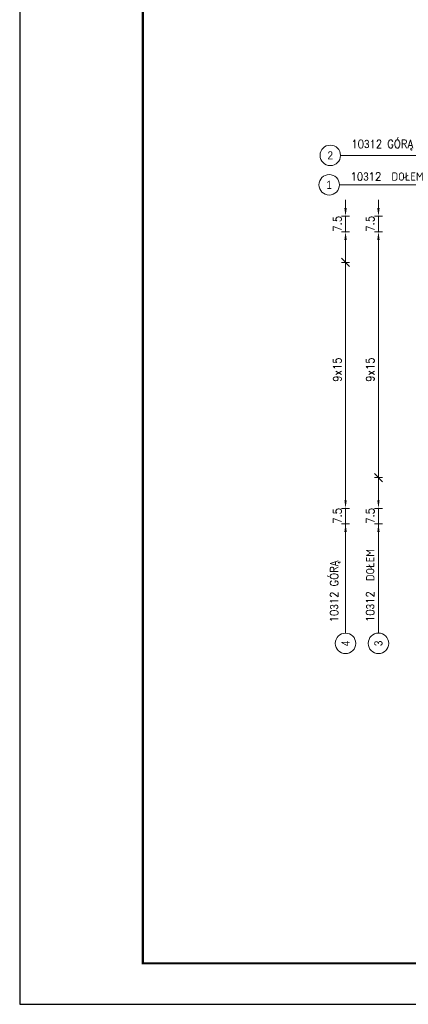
# Model space of a CAD drawing. Extents: x 252961 to 267695, y -113989 to -104075.
# Tile 1 of 12: x 253081 to 254974, y -113989 to -109185. Entities that reach past the tile are written whole.
import ezdxf

# ---------------------------------------------------------------- set-up
doc = ezdxf.new("R2010")
doc.units = 0
doc.header["$LTSCALE"] = 5
doc.header["$MEASUREMENT"] = 0
doc.layers.add('_FORMATKA', color=8, linetype='Continuous', lineweight=15, plot=False)
for name, color, linetype, lineweight in [('_RAMKA', 7, 'Continuous', 35), ('AutoCAD_Structural_Detailing_opis rozkładu', 7, 'Continuous', 13), ('PS_DIM', 4, 'Continuous', 13)]:
    doc.layers.add(name, color=color, linetype=linetype, lineweight=lineweight)
doc.styles.add('r-gil', font='GIL_____.TTF', dxfattribs={"width": 0.9})
doc.styles.add('r-simplex', font='simplex.shx', dxfattribs={"width": 0.9})

# ---------------------------------------------------------------- blocks, each defined once
blk = doc.blocks.new('*U19')
at = {"layer": '_FORMATKA', "lineweight": -3}
blk.add_lwpolyline([(-700, 0), (0, 0), (0, 420), (-700, 420)], close=True, dxfattribs=at)
at = {"layer": '_RAMKA', "lineweight": -3, "const_width": 0.5}
blk.add_lwpolyline([(-670, 10), (-10, 10), (-10, 410), (-670, 410)], close=True, dxfattribs=at)

msp = doc.modelspace()

# ---------------------------------------------------------------- hatches: boundary and pattern name
at = {"layer": 'AutoCAD_Structural_Detailing_opis rozkładu'}
for points in [[(254668.57, -110144.22), (254674.27, -110104.22), (254662.87, -110104.22)], [(254829.02, -110144.22), (254834.73, -110104.22), (254823.32, -110104.22)], [(254668.57, -110219.22), (254662.87, -110259.22), (254674.27, -110259.22)], [(254829.02, -110219.22), (254823.32, -110259.22), (254834.73, -110259.22)], [(254668.57, -111569.22), (254674.27, -111529.22), (254662.87, -111529.22)], [(254829.02, -111569.22), (254834.73, -111529.22), (254823.32, -111529.22)], [(254668.57, -111644.22), (254662.87, -111684.22), (254674.27, -111684.22)], [(254829.02, -111644.22), (254823.32, -111684.22), (254834.73, -111684.22)]]:
    msp.add_hatch(color=8, dxfattribs=at).paths.add_polyline_path(points, flags=0)

# ---------------------------------------------------------------- linework, layer by layer
at = {"layer": 'AutoCAD_Structural_Detailing_opis rozkładu', "color": 8}
for p, q in [((254644.19, -109847.04), (255188.18, -109847.04)), ((254638.99, -109990.53), (255188.18, -109990.53)), ((254668.57, -110064.22), (254668.57, -110104.22)), ((254829.02, -110064.22), (254829.02, -110104.22)), ((254688.57, -110144.22), (254648.57, -110144.22)), ((254668.57, -110219.22), (254668.57, -110144.22)), ((254849.02, -110144.22), (254809.02, -110144.22)), ((254829.02, -110219.22), (254829.02, -110144.22)), ((254648.57, -110219.22), (254688.57, -110219.22)), ((254809.02, -110219.22), (254849.02, -110219.22)), ((254668.57, -110369.22), (254668.57, -110259.22)), ((254829.02, -110369.22), (254829.02, -110259.22)), ((254648.57, -110369.22), (254688.57, -110369.22)), ((254668.57, -110519.22), (254668.57, -110369.22)), ((254829.02, -110519.22), (254829.02, -110369.22)), ((254668.57, -110669.22), (254668.57, -110519.22)), ((254829.02, -110669.22), (254829.02, -110519.22)), ((254668.57, -110819.22), (254668.57, -110669.22)), ((254829.02, -110819.22), (254829.02, -110669.22)), ((254668.57, -110894.22), (254668.57, -110819.22)), ((254829.02, -110894.22), (254829.02, -110819.22)), ((254668.57, -110894.22), (254668.57, -110969.22)), ((254829.02, -110894.22), (254829.02, -110969.22)), ((254668.57, -110969.22), (254668.57, -111119.22)), ((254829.02, -110969.22), (254829.02, -111119.22)), ((254668.57, -111119.22), (254668.57, -111269.22)), ((254829.02, -111119.22), (254829.02, -111269.22)), ((254668.57, -111269.22), (254668.57, -111419.22)), ((254829.02, -111269.22), (254829.02, -111419.22)), ((254668.57, -111419.22), (254668.57, -111529.22)), ((254809.02, -111419.22), (254849.02, -111419.22)), ((254829.02, -111419.22), (254829.02, -111529.22)), ((254648.57, -111569.22), (254688.57, -111569.22)), ((254668.57, -111569.22), (254668.57, -111644.22)), ((254809.02, -111569.22), (254849.02, -111569.22)), ((254829.02, -111569.22), (254829.02, -111644.22)), ((254688.57, -111644.22), (254648.57, -111644.22)), ((254668.57, -112177.93), (254668.57, -111644.22)), ((254668.57, -111724.22), (254668.57, -111684.22)), ((254849.02, -111644.22), (254809.02, -111644.22)), ((254829.02, -112177.74), (254829.02, -111644.22)), ((254829.02, -111724.22), (254829.02, -111684.22))]:
    msp.add_line(p, q, dxfattribs=at)
at = {"layer": 'AutoCAD_Structural_Detailing_opis rozkładu', "color": 8, "lineweight": -2}
for p, q in [((254688.57, -110389.22), (254648.57, -110349.22)), ((254809.02, -111399.22), (254849.02, -111439.22))]:
    msp.add_line(p, q, dxfattribs=at)
at = {"layer": 'AutoCAD_Structural_Detailing_opis rozkładu', "color": 8, "lineweight": 18}
for centre in [(254594.19, -109847.04), (254588.99, -109990.53), (254668.57, -112227.93), (254829.02, -112227.74)]:
    msp.add_circle(centre, 50, dxfattribs=at)

# ---------------------------------------------------------------- block references
at = {"layer": 'PS_DIM', "xscale": 20, "yscale": 20, "zscale": 20}
msp.add_blockref('*U19', (267080.67, -113988.82), dxfattribs=at)

# ---------------------------------------------------------------- texts
at = {"layer": 'AutoCAD_Structural_Detailing_opis rozkładu', "color": 3, "char_height": 40, "attachment_point": 5}
for s, insert, style in [('10\\Fdiam;3\\Fsimplex.shx;12 GÓRĄ', (254847.62, -109796.09), 'r-simplex'), ('2', (254594.19, -109847.04), 'r-gil'), ('10\\Fdiam;3\\Fsimplex.shx;12  DOŁEM', (254870.71, -109950.53), 'r-simplex'), ('1', (254588.99, -109990.53), 'r-gil')]:
    msp.add_mtext(s, dxfattribs=dict(at, insert=insert, style=style))
at = {"layer": 'AutoCAD_Structural_Detailing_opis rozkładu', "color": 3, "char_height": 40, "rotation": 90}
for s, insert, attachment_point, style in [('7.5', (254648.57, -110219.44), 7, 'r-simplex'), ('7.5', (254809.02, -110219.44), 7, 'r-simplex'), ('9x15', (254648.57, -110951.65), 7, 'r-simplex'), ('9x15', (254809.02, -110951.65), 7, 'r-simplex'), ('7.5', (254648.57, -111644.44), 7, 'r-simplex'), ('7.5', (254809.02, -111644.44), 7, 'r-simplex'), ('10\\Fdiam;3\\Fsimplex.shx;12  DOŁEM', (254789.02, -111946.03), 5, 'r-simplex'), ('10\\Fdiam;3\\Fsimplex.shx;12 GÓRĄ', (254617.62, -111974.5), 5, 'r-simplex'), ('4', (254668.57, -112227.93), 5, 'r-gil'), ('3', (254829.02, -112227.74), 5, 'r-gil')]:
    msp.add_mtext(s, dxfattribs=dict(at, insert=insert, attachment_point=attachment_point, style=style))

doc.saveas('drawing.dxf')
